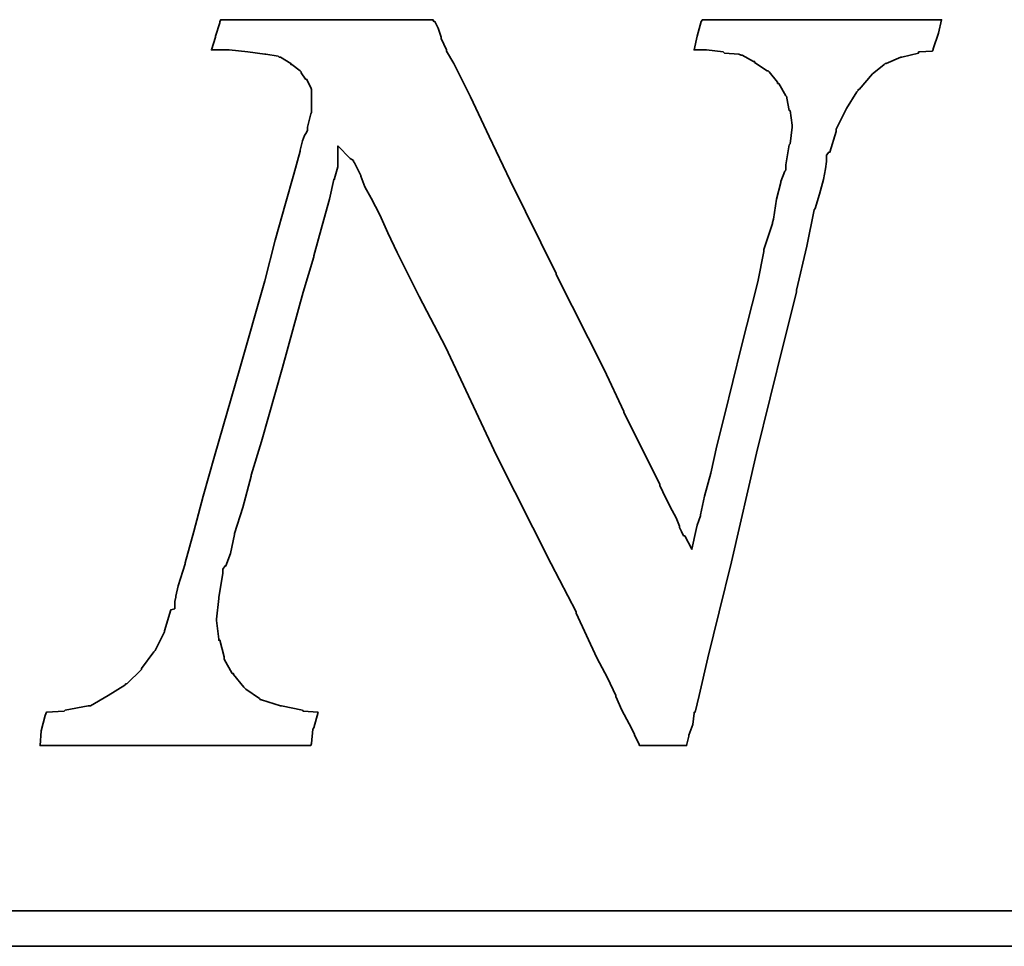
# Model space of a CAD drawing. Header units: millimetres. Extents: x -35 to 321, y -57 to 75.
# Tile 39 of 95: x 118.89 to 120.32, y 1.12 to 2.47. Entities that reach past the tile are written whole.
import ezdxf

# ---------------------------------------------------------------- set-up
doc = ezdxf.new("R2010")
doc.units = ezdxf.units.MM
doc.layers.add('DIM', color=4, linetype='Continuous')
doc.layers.add('layer 1', color=7, linetype='Continuous')

# ---------------------------------------------------------------- blocks, each defined once
blk = doc.blocks.new('TBI MOTION logo(完整正式版)')
at = {"layer": 'layer 1', "color": 22, "lineweight": 35}
for points, knots in [([(58.92625, -7.91875), (58.92625, -7.91875), (58.58625, -7.89375), (58.58625, -7.89375), (58.58625, -7.89375), (58.58625, -7.89375), (58.56625, -7.87125), (58.56625, -7.87125), (58.56625, -7.87125), (58.56625, -7.87125), (58.08375, -7.77375), (58.08375, -7.77375), (58.08375, -7.77375), (58.08375, -7.77375), (58.06125, -7.77375), (58.06125, -7.77375), (58.06125, -7.77375), (58.06125, -7.77375), (57.62625, -7.63125), (57.62625, -7.63125), (57.62625, -7.63125), (57.62625, -7.63125), (57.60625, -7.63125), (57.60625, -7.63125), (57.60625, -7.63125), (57.60625, -7.63125), (57.58125, -7.60625), (57.58125, -7.60625), (57.58125, -7.60625), (57.58125, -7.60625), (57.26625, -7.38875), (57.26625, -7.38875), (57.26625, -7.38875), (57.26625, -7.38875), (57.24625, -7.36875), (57.24625, -7.36875), (57.24625, -7.36875), (57.24625, -7.36875), (57.22125, -7.34375), (57.22125, -7.34375), (57.22125, -7.34375), (57.22125, -7.34375), (56.98125, -7.05375), (56.98125, -7.05375), (56.98125, -7.05375), (56.98125, -7.05375), (56.98125, -7.02875), (56.98125, -7.02875), (56.98125, -7.02875), (56.98125, -7.02875), (56.95625, -7.02875), (56.95625, -7.02875), (56.95625, -7.02875), (56.95625, -7.02875), (56.76625, -6.69625), (56.76625, -6.69625), (56.76625, -6.69625), (56.76625, -6.69625), (56.76625, -6.67125), (56.76625, -6.67125), (56.76625, -6.67125), (56.76625, -6.67125), (56.76625, -6.64875), (56.76625, -6.64875), (56.76625, -6.64875), (56.76625, -6.64875), (56.67125, -6.26375), (56.67125, -6.26375), (56.67125, -6.26375), (56.67125, -6.26375), (56.64625, -6.26375), (56.64625, -6.26375), (56.64625, -6.26375), (56.64625, -6.26375), (56.64625, -6.23875), (56.64625, -6.23875), (56.64625, -6.23875), (56.64625, -6.23875), (56.59625, -5.80875), (56.59625, -5.80875), (56.59625, -5.80875), (56.59625, -5.80875), (56.59625, -5.78375), (56.59625, -5.78375), (56.59625, -5.78375), (56.59625, -5.78375), (56.64625, -5.30375), (56.64625, -5.30375), (56.64625, -5.30375), (56.64625, -5.30375), (56.64625, -5.27875), (56.64625, -5.27875), (56.64625, -5.27875), (56.64625, -5.27875), (56.74125, -4.72875), (56.74125, -4.72875), (56.74125, -4.72875), (56.74125, -4.72875), (56.74125, -4.67875), (56.74125, -4.67875), (56.74125, -4.67875), (56.74125, -4.67875), (56.74125, -4.63375), (56.74125, -4.63375), (56.74125, -4.63375), (56.74125, -4.63375), (56.79125, -4.55875), (56.79125, -4.55875), (56.79125, -4.55875), (56.79125, -4.55875), (56.81125, -4.55875), (56.81125, -4.55875), (56.81125, -4.55875), (56.81125, -4.55875), (56.91125, -4.27375), (56.91125, -4.27375), (56.91125, -4.27375), (56.91125, -4.27375), (57.00625, -3.83874), (57.00625, -3.83874), (57.00625, -3.83874), (57.00625, -3.83874), (57.00625, -3.81374), (57.00625, -3.81374), (57.00625, -3.81374), (57.00625, -3.81374), (57.19875, -3.21374), (57.19875, -3.21374), (57.19875, -3.21374), (57.19875, -3.21374), (57.38625, -2.49625), (57.38625, -2.49625), (57.38625, -2.49625), (57.38625, -2.49625), (57.38625, -2.47374), (57.38625, -2.47374), (57.38625, -2.47374), (57.38625, -2.47374), (57.62625, -1.70375), (57.62625, -1.70375), (57.62625, -1.70375), (57.62625, -1.70375), (58.10625, 0.00125), (58.10625, 0.00125), (58.10625, 0.00125), (58.10625, 0.00125), (58.58625, 1.72625), (58.58625, 1.72625), (58.58625, 1.72625), (58.58625, 1.72625), (58.82625, 2.54125), (58.82625, 2.54125), (58.82625, 2.54125), (58.82625, 2.54125), (58.82625, 2.56374), (58.82625, 2.56374), (58.82625, 2.56374), (58.82625, 2.56374), (59.02125, 3.26125), (59.02125, 3.26125), (59.02125, 3.26125), (59.02125, 3.26125), (59.18625, 3.86125), (59.18625, 3.86125), (59.18625, 3.86125), (59.18625, 3.86125), (59.28625, 4.31875), (59.28625, 4.31875), (59.28625, 4.31875), (59.28625, 4.31875), (59.30625, 4.31875), (59.30625, 4.31875), (59.30625, 4.31875), (59.30625, 4.31875), (59.30625, 4.34125), (59.30625, 4.34125), (59.30625, 4.34125), (59.30625, 4.34125), (59.38125, 4.60625), (59.38125, 4.60625), (59.38125, 4.60625), (59.38125, 4.60625), (59.38125, 4.65125), (59.38125, 4.65125), (59.38125, 4.65125), (59.38125, 4.65125), (59.38125, 5.08625), (59.38125, 5.08625), (59.38125, 5.08625), (59.38125, 5.08625), (59.66625, 4.79624), (59.66625, 4.79624), (59.66625, 4.79624), (59.66625, 4.79624), (59.74125, 4.75124), (59.74125, 4.75124), (59.74125, 4.75124), (59.74125, 4.75124), (59.74125, 4.72624), (59.74125, 4.72624), (59.74125, 4.72624), (59.74125, 4.72624), (59.76125, 4.70124), (59.76125, 4.70124), (59.76125, 4.70124), (59.76125, 4.70124), (59.81125, 4.60625), (59.81125, 4.60625), (59.81125, 4.60625), (59.81125, 4.60625), (59.90625, 4.41125), (59.90625, 4.41125), (59.90625, 4.41125), (59.90625, 4.41125), (59.90625, 4.39125), (59.90625, 4.39125), (59.90625, 4.39125), (59.90625, 4.39125), (60.00375, 4.15124), (60.00375, 4.15124), (60.00375, 4.15124), (60.00375, 4.15124), (60.14625, 3.88374), (60.14625, 3.88374), (60.14625, 3.88374), (60.14625, 3.88374), (60.34125, 3.50124), (60.34125, 3.50124), (60.34125, 3.50124), (60.34125, 3.50124), (60.53125, 3.09125), (60.53125, 3.09125), (60.53125, 3.09125), (60.53125, 3.09125), (60.74625, 2.63625), (60.74625, 2.63625), (60.74625, 2.63625), (60.74625, 2.63625), (61.25125, 1.63124), (61.25125, 1.63124), (61.25125, 1.63124), (61.25125, 1.63124), (61.85125, 0.47625), (61.85125, 0.47625), (61.85125, 0.47625), (61.85125, 0.47625), (63.02625, -2.01874), (63.02625, -2.01874), (63.02625, -2.01874), (63.02625, -2.01874), (64.27625, -4.51374), (64.27625, -4.51374), (64.27625, -4.51374), (64.27625, -4.51374), (64.85125, -5.61375), (64.85125, -5.61375), (64.85125, -5.61375), (64.85125, -5.61375), (64.85125, -5.64125), (64.85125, -5.64125), (64.85125, -5.64125), (64.85125, -5.64125), (65.32875, -6.67125), (65.32875, -6.67125), (65.32875, -6.67125), (65.32875, -6.67125), (65.57125, -7.12875), (65.57125, -7.12875), (65.57125, -7.12875), (65.57125, -7.12875), (65.76125, -7.53625), (65.76125, -7.53625), (65.76125, -7.53625), (65.76125, -7.53625), (65.76125, -7.55625), (65.76125, -7.55625), (65.76125, -7.55625), (65.76125, -7.55625), (65.90375, -7.87125), (65.90375, -7.87125), (65.90375, -7.87125), (65.90375, -7.87125), (66.07125, -8.18125), (66.07125, -8.18125), (66.07125, -8.18125), (66.07125, -8.18125), (66.19125, -8.42375), (66.19125, -8.42375), (66.19125, -8.42375), (66.19125, -8.42375), (66.19125, -8.44375), (66.19125, -8.44375), (66.19125, -8.44375), (66.19125, -8.44375), (66.29125, -8.63875), (66.29125, -8.63875), (66.29125, -8.63875), (66.29125, -8.63875), (66.31125, -8.68625), (66.31125, -8.68625), (66.31125, -8.68625), (66.31125, -8.68625), (66.38375, -8.68625), (66.38375, -8.68625), (66.38375, -8.68625), (66.38375, -8.68625), (66.84125, -8.68625), (66.84125, -8.68625), (66.84125, -8.68625), (66.84125, -8.68625), (67.29625, -8.68625), (67.29625, -8.68625), (67.29625, -8.68625), (67.29625, -8.68625), (67.36625, -8.68625), (67.36625, -8.68625), (67.36625, -8.68625), (67.36625, -8.68625), (67.39125, -8.68625), (67.39125, -8.68625), (67.39125, -8.68625), (67.39125, -8.68625), (67.44125, -8.46875), (67.44125, -8.46875), (67.44125, -8.46875), (67.44125, -8.46875), (67.44125, -8.44375), (67.44125, -8.44375), (67.44125, -8.44375), (67.44125, -8.44375), (67.53625, -8.20375), (67.53625, -8.20375), (67.53625, -8.20375), (67.53625, -8.20375), (67.56125, -7.94375), (67.56125, -7.94375), (67.56125, -7.94375), (67.56125, -7.94375), (67.56125, -7.91875), (67.56125, -7.91875), (67.56125, -7.91875), (67.56125, -7.91875), (67.58625, -7.91875), (67.58625, -7.91875), (67.58625, -7.91875), (67.58625, -7.91875), (67.68125, -7.53625), (67.68125, -7.53625), (67.68125, -7.53625), (67.68125, -7.53625), (67.87375, -6.67125), (67.87375, -6.67125), (67.87375, -6.67125), (67.87375, -6.67125), (68.13625, -5.61375), (68.13625, -5.61375), (68.13625, -5.61375), (68.13625, -5.61375), (68.42375, -4.46374), (68.42375, -4.46374), (68.42375, -4.46374), (68.42375, -4.46374), (68.99875, -1.96874), (68.99875, -1.96874), (68.99875, -1.96874), (68.99875, -1.96874), (69.62625, 0.57625), (69.62625, 0.57625), (69.62625, 0.57625), (69.62625, 0.57625), (69.91125, 1.72625), (69.91125, 1.72625), (69.91125, 1.72625), (69.91125, 1.72625), (69.91125, 1.77625), (69.91125, 1.77625), (69.91125, 1.77625), (69.91125, 1.77625), (70.15125, 2.78124), (70.15125, 2.78124), (70.15125, 2.78124), (70.15125, 2.78124), (70.32125, 3.62125), (70.32125, 3.62125), (70.32125, 3.62125), (70.32125, 3.62125), (70.34125, 3.64625), (70.34125, 3.64625), (70.34125, 3.64625), (70.34125, 3.64625), (70.44125, 3.98125), (70.44125, 3.98125), (70.44125, 3.98125), (70.44125, 3.98125), (70.53625, 4.31875), (70.53625, 4.31875), (70.53625, 4.31875), (70.53625, 4.31875), (70.58125, 4.55875), (70.58125, 4.55875), (70.58125, 4.55875), (70.58125, 4.55875), (70.60625, 4.72624), (70.60625, 4.72624), (70.60625, 4.72624), (70.60625, 4.72624), (70.60625, 4.79624), (70.60625, 4.79624), (70.60625, 4.79624), (70.60625, 4.79624), (70.60625, 4.87125), (70.60625, 4.87125), (70.60625, 4.87125), (70.60625, 4.87125), (70.65625, 4.94125), (70.65625, 4.94125), (70.65625, 4.94125), (70.65625, 4.94125), (70.68125, 4.94125), (70.68125, 4.94125), (70.68125, 4.94125), (70.68125, 4.94125), (70.82125, 5.42125), (70.82125, 5.42125), (70.82125, 5.42125), (70.82125, 5.42125), (70.82125, 5.44625), (70.82125, 5.44625), (70.82125, 5.44625), (70.82125, 5.44625), (70.82125, 5.47125), (70.82125, 5.47125), (70.82125, 5.47125), (70.82125, 5.47125), (71.06125, 5.94625), (71.06125, 5.94625), (71.06125, 5.94625), (71.06125, 5.94625), (71.30125, 6.33124), (71.30125, 6.33124), (71.30125, 6.33124), (71.30125, 6.33124), (71.32625, 6.35625), (71.32625, 6.35625), (71.32625, 6.35625), (71.32625, 6.35625), (71.32625, 6.38124), (71.32625, 6.38124), (71.32625, 6.38124), (71.32625, 6.38124), (71.35125, 6.38124), (71.35125, 6.38124), (71.35125, 6.38124), (71.35125, 6.38124), (71.66125, 6.74125), (71.66125, 6.74125), (71.66125, 6.74125), (71.66125, 6.74125), (71.68625, 6.76625), (71.68625, 6.76625), (71.68625, 6.76625), (71.68625, 6.76625), (71.92625, 6.95624), (71.92625, 6.95624), (71.92625, 6.95624), (71.92625, 6.95624), (71.95125, 6.98125), (71.95125, 6.98125), (71.95125, 6.98125), (71.95125, 6.98125), (71.97625, 6.98125), (71.97625, 6.98125), (71.97625, 6.98125), (71.97625, 6.98125), (72.31125, 7.12624), (72.31125, 7.12624), (72.31125, 7.12624), (72.31125, 7.12624), (72.33375, 7.12624), (72.33375, 7.12624), (72.33375, 7.12624), (72.33375, 7.12624), (72.71625, 7.21875), (72.71625, 7.21875), (72.71625, 7.21875), (72.71625, 7.21875), (72.71625, 7.24624), (72.71625, 7.24624), (72.71625, 7.24624), (72.71625, 7.24624), (72.74125, 7.24624), (72.74125, 7.24624), (72.74125, 7.24624), (72.74125, 7.24624), (73.03124, 7.26624), (73.03124, 7.26624), (73.03124, 7.26624), (73.03124, 7.26624), (73.05375, 7.29125), (73.05375, 7.29125), (73.05375, 7.29125), (73.05375, 7.29125), (73.05375, 7.31625), (73.05375, 7.31625), (73.05375, 7.31625), (73.05375, 7.31625), (73.17625, 7.67625), (73.17625, 7.67625), (73.17625, 7.67625), (73.17625, 7.67625), (73.24625, 7.98625), (73.24625, 7.98625), (73.24625, 7.98625), (73.24625, 7.98625), (73.19625, 7.98625), (73.19625, 7.98625), (73.19625, 7.98625), (73.19625, 7.98625), (72.93625, 7.98625), (72.93625, 7.98625), (72.93625, 7.98625), (72.93625, 7.98625), (72.55125, 7.98625), (72.55125, 7.98625), (72.55125, 7.98625), (72.55125, 7.98625), (72.09625, 7.98625), (72.09625, 7.98625), (72.09625, 7.98625), (72.09625, 7.98625), (71.64125, 7.98625), (71.64125, 7.98625), (71.64125, 7.98625), (71.64125, 7.98625), (70.53625, 7.98625), (70.53625, 7.98625), (70.53625, 7.98625), (70.53625, 7.98625), (69.47875, 7.98625), (69.47875, 7.98625), (69.47875, 7.98625), (69.47875, 7.98625), (68.95125, 7.98625), (68.95125, 7.98625), (68.95125, 7.98625), (68.95125, 7.98625), (68.52125, 7.98625), (68.52125, 7.98625), (68.52125, 7.98625), (68.52125, 7.98625), (68.13625, 7.98625), (68.13625, 7.98625), (68.13625, 7.98625), (68.13625, 7.98625), (67.87375, 7.98625), (67.87375, 7.98625), (67.87375, 7.98625), (67.87375, 7.98625), (67.75125, 7.98625), (67.75125, 7.98625), (67.75125, 7.98625), (67.75125, 7.98625), (67.72625, 7.94125), (67.72625, 7.94125), (67.72625, 7.94125), (67.72625, 7.94125), (67.63125, 7.60625), (67.63125, 7.60625), (67.63125, 7.60625), (67.63125, 7.60625), (67.56125, 7.29125), (67.56125, 7.29125), (67.56125, 7.29125), (67.56125, 7.29125), (67.72625, 7.29125), (67.72625, 7.29125), (67.72625, 7.29125), (67.72625, 7.29125), (67.82625, 7.29125), (67.82625, 7.29125), (67.82625, 7.29125), (67.82625, 7.29125), (67.84625, 7.29125), (67.84625, 7.29125), (67.84625, 7.29125), (67.84625, 7.29125), (68.23125, 7.24624), (68.23125, 7.24624), (68.23125, 7.24624), (68.23125, 7.24624), (68.25875, 7.21875), (68.25875, 7.21875), (68.25875, 7.21875), (68.25875, 7.21875), (68.59125, 7.19624), (68.59125, 7.19624), (68.59125, 7.19624), (68.59125, 7.19624), (68.64125, 7.17125), (68.64125, 7.17125), (68.64125, 7.17125), (68.64125, 7.17125), (68.66625, 7.17125), (68.66625, 7.17125), (68.66625, 7.17125), (68.66625, 7.17125), (68.92625, 7.02624), (68.92625, 7.02624), (68.92625, 7.02624), (68.92625, 7.02624), (68.95125, 7.02624), (68.95125, 7.02624), (68.95125, 7.02624), (68.95125, 7.02624), (68.95125, 7.00624), (68.95125, 7.00624), (68.95125, 7.00624), (68.95125, 7.00624), (69.23875, 6.81125), (69.23875, 6.81125), (69.23875, 6.81125), (69.23875, 6.81125), (69.26625, 6.81125), (69.26625, 6.81125), (69.26625, 6.81125), (69.26625, 6.81125), (69.28625, 6.78625), (69.28625, 6.78625), (69.28625, 6.78625), (69.28625, 6.78625), (69.47875, 6.54875), (69.47875, 6.54875), (69.47875, 6.54875), (69.47875, 6.54875), (69.47875, 6.52375), (69.47875, 6.52375), (69.47875, 6.52375), (69.47875, 6.52375), (69.50625, 6.52375), (69.50625, 6.52375), (69.50625, 6.52375), (69.50625, 6.52375), (69.67125, 6.23625), (69.67125, 6.23625), (69.67125, 6.23625), (69.67125, 6.23625), (69.69375, 6.21125), (69.69375, 6.21125), (69.69375, 6.21125), (69.69375, 6.21125), (69.69375, 6.18625), (69.69375, 6.18625), (69.69375, 6.18625), (69.69375, 6.18625), (69.74625, 5.89875), (69.74625, 5.89875), (69.74625, 5.89875), (69.74625, 5.89875), (69.76625, 5.89875), (69.76625, 5.89875), (69.76625, 5.89875), (69.76625, 5.89875), (69.81375, 5.56625), (69.81375, 5.56625), (69.81375, 5.56625), (69.81375, 5.56625), (69.81375, 5.54125), (69.81375, 5.54125), (69.81375, 5.54125), (69.81375, 5.54125), (69.81375, 5.51625), (69.81375, 5.51625), (69.81375, 5.51625), (69.81375, 5.51625), (69.76625, 5.13125), (69.76625, 5.13125), (69.76625, 5.13125), (69.76625, 5.13125), (69.74625, 5.10874), (69.74625, 5.10874), (69.74625, 5.10874), (69.74625, 5.10874), (69.67125, 4.65125), (69.67125, 4.65125), (69.67125, 4.65125), (69.67125, 4.65125), (69.67125, 4.55875), (69.67125, 4.55875), (69.67125, 4.55875), (69.67125, 4.55875), (69.67125, 4.53125), (69.67125, 4.53125), (69.67125, 4.53125), (69.67125, 4.53125), (69.64625, 4.50874), (69.64625, 4.50874), (69.64625, 4.50874), (69.64625, 4.50874), (69.55125, 4.27125), (69.55125, 4.27125), (69.55125, 4.27125), (69.55125, 4.27125), (69.55125, 4.24625), (69.55125, 4.24625), (69.55125, 4.24625), (69.55125, 4.24625), (69.45375, 3.86125), (69.45375, 3.86125), (69.45375, 3.86125), (69.45375, 3.86125), (69.38625, 3.40624), (69.38625, 3.40624), (69.38625, 3.40624), (69.38625, 3.40624), (69.35875, 3.33125), (69.35875, 3.33125), (69.35875, 3.33125), (69.35875, 3.33125), (69.35875, 3.30875), (69.35875, 3.30875), (69.35875, 3.30875), (69.35875, 3.30875), (69.16625, 2.71125), (69.16625, 2.71125), (69.16625, 2.71125), (69.16625, 2.71125), (69.16625, 2.66375), (69.16625, 2.66375), (69.16625, 2.66375), (69.16625, 2.66375), (69.02625, 1.96374), (69.02625, 1.96374), (69.02625, 1.96374), (69.02625, 1.96374), (68.64125, 0.45624), (68.64125, 0.45624), (68.64125, 0.45624), (68.64125, 0.45624), (68.25875, -1.10625), (68.25875, -1.10625), (68.25875, -1.10625), (68.25875, -1.10625), (68.08625, -1.80125), (68.08625, -1.80125), (68.08625, -1.80125), (68.08625, -1.80125), (67.94625, -2.42625), (67.94625, -2.42625), (67.94625, -2.42625), (67.94625, -2.42625), (67.80125, -2.95375), (67.80125, -2.95375), (67.80125, -2.95375), (67.80125, -2.95375), (67.70625, -3.38375), (67.70625, -3.38375), (67.70625, -3.38375), (67.70625, -3.38375), (67.70625, -3.40875), (67.70625, -3.40875), (67.70625, -3.40875), (67.70625, -3.40875), (67.63125, -3.62375), (67.63125, -3.62375), (67.63125, -3.62375), (67.63125, -3.62375), (67.60625, -3.72125), (67.60625, -3.72125), (67.60625, -3.72125), (67.60625, -3.72125), (67.51125, -4.17375), (67.51125, -4.17375), (67.51125, -4.17375), (67.51125, -4.17375), (67.34625, -3.86374), (67.34625, -3.86374), (67.34625, -3.86374), (67.34625, -3.86374), (67.32125, -3.86374), (67.32125, -3.86374), (67.32125, -3.86374), (67.32125, -3.86374), (67.27125, -3.76874), (67.27125, -3.76874), (67.27125, -3.76874), (67.27125, -3.76874), (67.22625, -3.67374), (67.22625, -3.67374), (67.22625, -3.67374), (67.22625, -3.67374), (67.22625, -3.64875), (67.22625, -3.64875), (67.22625, -3.64875), (67.22625, -3.64875), (67.15125, -3.45375), (67.15125, -3.45375), (67.15125, -3.45375), (67.15125, -3.45375), (67.05625, -3.28875), (67.05625, -3.28875), (67.05625, -3.28875), (67.05625, -3.28875), (66.91125, -3.00125), (66.91125, -3.00125), (66.91125, -3.00125), (66.91125, -3.00125), (66.77125, -2.71375), (66.77125, -2.71375), (66.77125, -2.71375), (66.77125, -2.71375), (66.77125, -2.68875), (66.77125, -2.68875), (66.77125, -2.68875), (66.77125, -2.68875), (66.41125, -1.94374), (66.41125, -1.94374), (66.41125, -1.94374), (66.41125, -1.94374), (65.95125, -1.03375), (65.95125, -1.03375), (65.95125, -1.03375), (65.95125, -1.03375), (65.95125, -1.00875), (65.95125, -1.00875), (65.95125, -1.00875), (65.95125, -1.00875), (65.49625, -0.04874), (65.49625, -0.04874), (65.49625, -0.04874), (65.49625, -0.04874), (64.39375, 2.13624), (64.39375, 2.13624), (64.39375, 2.13624), (64.39375, 2.13624), (64.39375, 2.15624), (64.39375, 2.15624), (64.39375, 2.15624), (64.39375, 2.15624), (63.33625, 4.29125), (63.33625, 4.29125), (63.33625, 4.29125), (63.33625, 4.29125), (62.85625, 5.30125), (62.85625, 5.30125), (62.85625, 5.30125), (62.85625, 5.30125), (62.42625, 6.21125), (62.42625, 6.21125), (62.42625, 6.21125), (62.42625, 6.21125), (62.04125, 6.98125), (62.04125, 6.98125), (62.04125, 6.98125), (62.04125, 6.98125), (61.87375, 7.26624), (61.87375, 7.26624), (61.87375, 7.26624), (61.87375, 7.26624), (61.87375, 7.29125), (61.87375, 7.29125), (61.87375, 7.29125), (61.87375, 7.29125), (61.75625, 7.55625), (61.75625, 7.55625), (61.75625, 7.55625), (61.75625, 7.55625), (61.75625, 7.58124), (61.75625, 7.58124), (61.75625, 7.58124), (61.75625, 7.58124), (61.68375, 7.79375), (61.68375, 7.79375), (61.68375, 7.79375), (61.68375, 7.79375), (61.61125, 7.94125), (61.61125, 7.94125), (61.61125, 7.94125), (61.61125, 7.94125), (61.58625, 7.94125), (61.58625, 7.94125), (61.58625, 7.94125), (61.58625, 7.94125), (61.56375, 7.98625), (61.56375, 7.98625), (61.56375, 7.98625), (61.56375, 7.98625), (61.41875, 7.98625), (61.41875, 7.98625), (61.41875, 7.98625), (61.41875, 7.98625), (61.18125, 7.98625), (61.18125, 7.98625), (61.18125, 7.98625), (61.18125, 7.98625), (60.84125, 7.98625), (60.84125, 7.98625), (60.84125, 7.98625), (60.84125, 7.98625), (60.02625, 7.98625), (60.02625, 7.98625), (60.02625, 7.98625), (60.02625, 7.98625), (59.11625, 7.98625), (59.11625, 7.98625), (59.11625, 7.98625), (59.11625, 7.98625), (58.15625, 7.98625), (58.15625, 7.98625), (58.15625, 7.98625), (58.15625, 7.98625), (57.34125, 7.98625), (57.34125, 7.98625), (57.34125, 7.98625), (57.34125, 7.98625), (57.00625, 7.98625), (57.00625, 7.98625), (57.00625, 7.98625), (57.00625, 7.98625), (56.76625, 7.98625), (56.76625, 7.98625), (56.76625, 7.98625), (56.76625, 7.98625), (56.69125, 7.98625), (56.69125, 7.98625), (56.69125, 7.98625), (56.69125, 7.98625), (56.67125, 7.94125), (56.67125, 7.94125), (56.67125, 7.94125), (56.67125, 7.94125), (56.67125, 7.91625), (56.67125, 7.91625), (56.67125, 7.91625), (56.67125, 7.91625), (56.57125, 7.60625), (56.57125, 7.60625), (56.57125, 7.60625), (56.57125, 7.60625), (56.57125, 7.58124), (56.57125, 7.58124), (56.57125, 7.58124), (56.57125, 7.58124), (56.47625, 7.29125), (56.47625, 7.29125), (56.47625, 7.29125), (56.47625, 7.29125), (56.57125, 7.29125), (56.57125, 7.29125), (56.57125, 7.29125), (56.57125, 7.29125), (56.76625, 7.29125), (56.76625, 7.29125), (56.76625, 7.29125), (56.76625, 7.29125), (56.86125, 7.29125), (56.86125, 7.29125), (56.86125, 7.29125), (56.86125, 7.29125), (56.88625, 7.29125), (56.88625, 7.29125), (56.88625, 7.29125), (56.88625, 7.29125), (57.31625, 7.24624), (57.31625, 7.24624), (57.31625, 7.24624), (57.31625, 7.24624), (57.70125, 7.19624), (57.70125, 7.19624), (57.70125, 7.19624), (57.70125, 7.19624), (57.72625, 7.19624), (57.72625, 7.19624), (57.72625, 7.19624), (57.72625, 7.19624), (58.01125, 7.14624), (58.01125, 7.14624), (58.01125, 7.14624), (58.01125, 7.14624), (58.03625, 7.12624), (58.03625, 7.12624), (58.03625, 7.12624), (58.03625, 7.12624), (58.06125, 7.12624), (58.06125, 7.12624), (58.06125, 7.12624), (58.06125, 7.12624), (58.30125, 6.98125), (58.30125, 6.98125), (58.30125, 6.98125), (58.30125, 6.98125), (58.30125, 6.95624), (58.30125, 6.95624), (58.30125, 6.95624), (58.30125, 6.95624), (58.32375, 6.95624), (58.32375, 6.95624), (58.32375, 6.95624), (58.32375, 6.95624), (58.51625, 6.81125), (58.51625, 6.81125), (58.51625, 6.81125), (58.51625, 6.81125), (58.54125, 6.78625), (58.54125, 6.78625), (58.54125, 6.78625), (58.54125, 6.78625), (58.54125, 6.76625), (58.54125, 6.76625), (58.54125, 6.76625), (58.54125, 6.76625), (58.63625, 6.62124), (58.63625, 6.62124), (58.63625, 6.62124), (58.63625, 6.62124), (58.65875, 6.62124), (58.65875, 6.62124), (58.65875, 6.62124), (58.65875, 6.62124), (58.75625, 6.42625), (58.75625, 6.42625), (58.75625, 6.42625), (58.75625, 6.42625), (58.77875, 6.38124), (58.77875, 6.38124), (58.77875, 6.38124), (58.77875, 6.38124), (58.77875, 6.33124), (58.77875, 6.33124), (58.77875, 6.33124), (58.77875, 6.33124), (58.77875, 6.09125), (58.77875, 6.09125), (58.77875, 6.09125), (58.77875, 6.09125), (58.77875, 5.85125), (58.77875, 5.85125), (58.77875, 5.85125), (58.77875, 5.85125), (58.75625, 5.82625), (58.75625, 5.82625), (58.75625, 5.82625), (58.75625, 5.82625), (58.68625, 5.51625), (58.68625, 5.51625), (58.68625, 5.51625), (58.68625, 5.51625), (58.68625, 5.47125), (58.68625, 5.47125), (58.68625, 5.47125), (58.68625, 5.47125), (58.68625, 5.44625), (58.68625, 5.44625), (58.68625, 5.44625), (58.68625, 5.44625), (58.65875, 5.39625), (58.65875, 5.39625), (58.65875, 5.39625), (58.65875, 5.39625), (58.61125, 5.32624), (58.61125, 5.32624), (58.61125, 5.32624), (58.61125, 5.32624), (58.56625, 5.20375), (58.56625, 5.20375), (58.56625, 5.20375), (58.56625, 5.20375), (58.51625, 4.99125), (58.51625, 4.99125), (58.51625, 4.99125), (58.51625, 4.99125), (58.51625, 4.96625), (58.51625, 4.96625), (58.51625, 4.96625), (58.51625, 4.96625), (58.37125, 4.43625), (58.37125, 4.43625), (58.37125, 4.43625), (58.37125, 4.43625), (58.18125, 3.76625), (58.18125, 3.76625), (58.18125, 3.76625), (58.18125, 3.76625), (57.94125, 2.92624), (57.94125, 2.92624), (57.94125, 2.92624), (57.94125, 2.92624), (57.70125, 1.98874), (57.70125, 1.98874), (57.70125, 1.98874), (57.70125, 1.98874), (57.12625, -0.02374), (57.12625, -0.02374), (57.12625, -0.02374), (57.12625, -0.02374), (56.55125, -2.03875), (56.55125, -2.03875), (56.55125, -2.03875), (56.55125, -2.03875), (56.28625, -2.95375), (56.28625, -2.95375), (56.28625, -2.95375), (56.28625, -2.95375), (56.07125, -3.76874), (56.07125, -3.76874), (56.07125, -3.76874), (56.07125, -3.76874), (55.87625, -4.48874), (55.87625, -4.48874), (55.87625, -4.48874), (55.87625, -4.48874), (55.87625, -4.51374), (55.87625, -4.51374), (55.87625, -4.51374), (55.87625, -4.51374), (55.71125, -5.01625), (55.71125, -5.01625), (55.71125, -5.01625), (55.71125, -5.01625), (55.66125, -5.25375), (55.66125, -5.25375), (55.66125, -5.25375), (55.66125, -5.25375), (55.66125, -5.27875), (55.66125, -5.27875), (55.66125, -5.27875), (55.66125, -5.27875), (55.63625, -5.37375), (55.63625, -5.37375), (55.63625, -5.37375), (55.63625, -5.37375), (55.63625, -5.42375), (55.63625, -5.42375), (55.63625, -5.42375), (55.63625, -5.42375), (55.63625, -5.54125), (55.63625, -5.54125), (55.63625, -5.54125), (55.63625, -5.54125), (55.54125, -5.56875), (55.54125, -5.56875), (55.54125, -5.56875), (55.54125, -5.56875), (55.39625, -6.04875), (55.39625, -6.04875), (55.39625, -6.04875), (55.39625, -6.04875), (55.39625, -6.06875), (55.39625, -6.06875), (55.39625, -6.06875), (55.39625, -6.06875), (55.18125, -6.50375), (55.18125, -6.50375), (55.18125, -6.50375), (55.18125, -6.50375), (55.15625, -6.52875), (55.15625, -6.52875), (55.15625, -6.52875), (55.15625, -6.52875), (54.86875, -6.91125), (54.86875, -6.91125), (54.86875, -6.91125), (54.86875, -6.91125), (54.86875, -6.93375), (54.86875, -6.93375), (54.86875, -6.93375), (54.86875, -6.93375), (54.53125, -7.26875), (54.53125, -7.26875), (54.53125, -7.26875), (54.53125, -7.26875), (54.51125, -7.26875), (54.51125, -7.26875), (54.51125, -7.26875), (54.51125, -7.26875), (54.48625, -7.29625), (54.48625, -7.29625), (54.48625, -7.29625), (54.48625, -7.29625), (54.10375, -7.53625), (54.10375, -7.53625), (54.10375, -7.53625), (54.10375, -7.53625), (53.69625, -7.77375), (53.69625, -7.77375), (53.69625, -7.77375), (53.69625, -7.77375), (53.67125, -7.77375), (53.67125, -7.77375), (53.67125, -7.77375), (53.67125, -7.77375), (53.64625, -7.77375), (53.64625, -7.77375), (53.64625, -7.77375), (53.64625, -7.77375), (53.11625, -7.87125), (53.11625, -7.87125), (53.11625, -7.87125), (53.11625, -7.87125), (53.09625, -7.89375), (53.09625, -7.89375), (53.09625, -7.89375), (53.09625, -7.89375), (52.68625, -7.91875), (52.68625, -7.91875), (52.68625, -7.91875), (52.68625, -7.91875), (52.66125, -7.99125), (52.66125, -7.99125), (52.66125, -7.99125), (52.66125, -7.99125), (52.56625, -8.34875), (52.56625, -8.34875), (52.56625, -8.34875), (52.56625, -8.34875), (52.54125, -8.68625), (52.54125, -8.68625), (52.54125, -8.68625), (52.54125, -8.68625), (52.58875, -8.68625), (52.58875, -8.68625), (52.58875, -8.68625), (52.58875, -8.68625), (52.87625, -8.68625), (52.87625, -8.68625), (52.87625, -8.68625), (52.87625, -8.68625), (53.33625, -8.68625), (53.33625, -8.68625), (53.33625, -8.68625), (53.33625, -8.68625), (53.79125, -8.68625), (53.79125, -8.68625), (53.79125, -8.68625), (53.79125, -8.68625), (54.36625, -8.68625), (54.36625, -8.68625), (54.36625, -8.68625), (54.36625, -8.68625), (55.59125, -8.68625), (55.59125, -8.68625), (55.59125, -8.68625), (55.59125, -8.68625), (56.76625, -8.68625), (56.76625, -8.68625), (56.76625, -8.68625), (56.76625, -8.68625), (57.34125, -8.68625), (57.34125, -8.68625), (57.34125, -8.68625), (57.34125, -8.68625), (57.82125, -8.68625), (57.82125, -8.68625), (57.82125, -8.68625), (57.82125, -8.68625), (58.25125, -8.68625), (58.25125, -8.68625), (58.25125, -8.68625), (58.25125, -8.68625), (58.58625, -8.68625), (58.58625, -8.68625), (58.58625, -8.68625), (58.58625, -8.68625), (58.75625, -8.68625), (58.75625, -8.68625), (58.75625, -8.68625), (58.75625, -8.68625), (58.77875, -8.63875), (58.77875, -8.63875), (58.77875, -8.63875), (58.77875, -8.63875), (58.80625, -8.30375), (58.80625, -8.30375), (58.80625, -8.30375), (58.80625, -8.30375), (58.82625, -8.27875), (58.82625, -8.27875), (58.82625, -8.27875), (58.82625, -8.27875), (58.92625, -7.91875), (58.92625, -7.91875)], [0, 0, 0, 0, 0.003125, 0.003125, 0.003125, 0.003125, 0.00625, 0.00625, 0.00625, 0.00625, 0.009375, 0.009375, 0.009375, 0.009375, 0.0125, 0.0125, 0.0125, 0.0125, 0.015625, 0.015625, 0.015625, 0.015625, 0.01875, 0.01875, 0.01875, 0.01875, 0.021875, 0.021875, 0.021875, 0.021875, 0.025, 0.025, 0.025, 0.025, 0.028125, 0.028125, 0.028125, 0.028125, 0.03125, 0.03125, 0.03125, 0.03125, 0.034375, 0.034375, 0.034375, 0.034375, 0.0375, 0.0375, 0.0375, 0.0375, 0.040625, 0.040625, 0.040625, 0.040625, 0.04375, 0.04375, 0.04375, 0.04375, 0.046875, 0.046875, 0.046875, 0.046875, 0.05, 0.05, 0.05, 0.05, 0.053125, 0.053125, 0.053125, 0.053125, 0.05625, 0.05625, 0.05625, 0.05625, 0.059375, 0.059375, 0.059375, 0.059375, 0.0625, 0.0625, 0.0625, 0.0625, 0.065625, 0.065625, 0.065625, 0.065625, 0.06875, 0.06875, 0.06875, 0.06875, 0.071875, 0.071875, 0.071875, 0.071875, 0.075, 0.075, 0.075, 0.075, 0.078125, 0.078125, 0.078125, 0.078125, 0.08125, 0.08125, 0.08125, 0.08125, 0.084375, 0.084375, 0.084375, 0.084375, 0.0875, 0.0875, 0.0875, 0.0875, 0.090625, 0.090625, 0.090625, 0.090625, 0.09375, 0.09375, 0.09375, 0.09375, 0.096875, 0.096875, 0.096875, 0.096875, 0.1, 0.1, 0.1, 0.1, 0.103125, 0.103125, 0.103125, 0.103125, 0.10625, 0.10625, 0.10625, 0.10625, 0.109375, 0.109375, 0.109375, 0.109375, 0.1125, 0.1125, 0.1125, 0.1125, 0.115625, 0.115625, 0.115625, 0.115625, 0.11875, 0.11875, 0.11875, 0.11875, 0.121875, 0.121875, 0.121875, 0.121875, 0.125, 0.125, 0.125, 0.125, 0.128125, 0.128125, 0.128125, 0.128125, 0.13125, 0.13125, 0.13125, 0.13125, 0.134375, 0.134375, 0.134375, 0.134375, 0.1375, 0.1375, 0.1375, 0.1375, 0.140625, 0.140625, 0.140625, 0.140625, 0.14375, 0.14375, 0.14375, 0.14375, 0.146875, 0.146875, 0.146875, 0.146875, 0.15, 0.15, 0.15, 0.15, 0.153125, 0.153125, 0.153125, 0.153125, 0.15625, 0.15625, 0.15625, 0.15625, 0.159375, 0.159375, 0.159375, 0.159375, 0.1625, 0.1625, 0.1625, 0.1625, 0.165625, 0.165625, 0.165625, 0.165625, 0.16875, 0.16875, 0.16875, 0.16875, 0.171875, 0.171875, 0.171875, 0.171875, 0.175, 0.175, 0.175, 0.175, 0.178125, 0.178125, 0.178125, 0.178125, 0.18125, 0.18125, 0.18125, 0.18125, 0.184375, 0.184375, 0.184375, 0.184375, 0.1875, 0.1875, 0.1875, 0.1875, 0.190625, 0.190625, 0.190625, 0.190625, 0.19375, 0.19375, 0.19375, 0.19375, 0.196875, 0.196875, 0.196875, 0.196875, 0.2, 0.2, 0.2, 0.2, 0.203125, 0.203125, 0.203125, 0.203125, 0.20625, 0.20625, 0.20625, 0.20625, 0.209375, 0.209375, 0.209375, 0.209375, 0.2125, 0.2125, 0.2125, 0.2125, 0.215625, 0.215625, 0.215625, 0.215625, 0.21875, 0.21875, 0.21875, 0.21875, 0.221875, 0.221875, 0.221875, 0.221875, 0.225, 0.225, 0.225, 0.225, 0.228125, 0.228125, 0.228125, 0.228125, 0.23125, 0.23125, 0.23125, 0.23125, 0.234375, 0.234375, 0.234375, 0.234375, 0.2375, 0.2375, 0.2375, 0.2375, 0.240625, 0.240625, 0.240625, 0.240625, 0.24375, 0.24375, 0.24375, 0.24375, 0.246875, 0.246875, 0.246875, 0.246875, 0.25, 0.25, 0.25, 0.25, 0.253125, 0.253125, 0.253125, 0.253125, 0.25625, 0.25625, 0.25625, 0.25625, 0.259375, 0.259375, 0.259375, 0.259375, 0.2625, 0.2625, 0.2625, 0.2625, 0.265625, 0.265625, 0.265625, 0.265625, 0.26875, 0.26875, 0.26875, 0.26875, 0.271875, 0.271875, 0.271875, 0.271875, 0.275, 0.275, 0.275, 0.275, 0.278125, 0.278125, 0.278125, 0.278125, 0.28125, 0.28125, 0.28125, 0.28125, 0.284375, 0.284375, 0.284375, 0.284375, 0.2875, 0.2875, 0.2875, 0.2875, 0.290625, 0.290625, 0.290625, 0.290625, 0.29375, 0.29375, 0.29375, 0.29375, 0.296875, 0.296875, 0.296875, 0.296875, 0.3, 0.3, 0.3, 0.3, 0.303125, 0.303125, 0.303125, 0.303125, 0.30625, 0.30625, 0.30625, 0.30625, 0.309375, 0.309375, 0.309375, 0.309375, 0.3125, 0.3125, 0.3125, 0.3125, 0.315625, 0.315625, 0.315625, 0.315625, 0.31875, 0.31875, 0.31875, 0.31875, 0.321875, 0.321875, 0.321875, 0.321875, 0.325, 0.325, 0.325, 0.325, 0.328125, 0.328125, 0.328125, 0.328125, 0.33125, 0.33125, 0.33125, 0.33125, 0.334375, 0.334375, 0.334375, 0.334375, 0.3375, 0.3375, 0.3375, 0.3375, 0.340625, 0.340625, 0.340625, 0.340625, 0.34375, 0.34375, 0.34375, 0.34375, 0.346875, 0.346875, 0.346875, 0.346875, 0.35, 0.35, 0.35, 0.35, 0.353125, 0.353125, 0.353125, 0.353125, 0.35625, 0.35625, 0.35625, 0.35625, 0.359375, 0.359375, 0.359375, 0.359375, 0.3625, 0.3625, 0.3625, 0.3625, 0.365625, 0.365625, 0.365625, 0.365625, 0.36875, 0.36875, 0.36875, 0.36875, 0.371875, 0.371875, 0.371875, 0.371875, 0.375, 0.375, 0.375, 0.375, 0.378125, 0.378125, 0.378125, 0.378125, 0.38125, 0.38125, 0.38125, 0.38125, 0.384375, 0.384375, 0.384375, 0.384375, 0.3875, 0.3875, 0.3875, 0.3875, 0.390625, 0.390625, 0.390625, 0.390625, 0.39375, 0.39375, 0.39375, 0.39375, 0.396875, 0.396875, 0.396875, 0.396875, 0.4, 0.4, 0.4, 0.4, 0.403125, 0.403125, 0.403125, 0.403125, 0.40625, 0.40625, 0.40625, 0.40625, 0.409375, 0.409375, 0.409375, 0.409375, 0.4125, 0.4125, 0.4125, 0.4125, 0.415625, 0.415625, 0.415625, 0.415625, 0.41875, 0.41875, 0.41875, 0.41875, 0.421875, 0.421875, 0.421875, 0.421875, 0.425, 0.425, 0.425, 0.425, 0.428125, 0.428125, 0.428125, 0.428125, 0.43125, 0.43125, 0.43125, 0.43125, 0.434375, 0.434375, 0.434375, 0.434375, 0.4375, 0.4375, 0.4375, 0.4375, 0.440625, 0.440625, 0.440625, 0.440625, 0.44375, 0.44375, 0.44375, 0.44375, 0.446875, 0.446875, 0.446875, 0.446875, 0.45, 0.45, 0.45, 0.45, 0.453125, 0.453125, 0.453125, 0.453125, 0.45625, 0.45625, 0.45625, 0.45625, 0.459375, 0.459375, 0.459375, 0.459375, 0.4625, 0.4625, 0.4625, 0.4625, 0.465625, 0.465625, 0.465625, 0.465625, 0.46875, 0.46875, 0.46875, 0.46875, 0.471875, 0.471875, 0.471875, 0.471875, 0.475, 0.475, 0.475, 0.475, 0.478125, 0.478125, 0.478125, 0.478125, 0.48125, 0.48125, 0.48125, 0.48125, 0.484375, 0.484375, 0.484375, 0.484375, 0.4875, 0.4875, 0.4875, 0.4875, 0.490625, 0.490625, 0.490625, 0.490625, 0.49375, 0.49375, 0.49375, 0.49375, 0.496875, 0.496875, 0.496875, 0.496875, 0.5, 0.5, 0.5, 0.5, 0.503125, 0.503125, 0.503125, 0.503125, 0.50625, 0.50625, 0.50625, 0.50625, 0.509375, 0.509375, 0.509375, 0.509375, 0.5125, 0.5125, 0.5125, 0.5125, 0.515625, 0.515625, 0.515625, 0.515625, 0.51875, 0.51875, 0.51875, 0.51875, 0.521875, 0.521875, 0.521875, 0.521875, 0.525, 0.525, 0.525, 0.525, 0.528125, 0.528125, 0.528125, 0.528125, 0.53125, 0.53125, 0.53125, 0.53125, 0.534375, 0.534375, 0.534375, 0.534375, 0.5375, 0.5375, 0.5375, 0.5375, 0.540625, 0.540625, 0.540625, 0.540625, 0.54375, 0.54375, 0.54375, 0.54375, 0.546875, 0.546875, 0.546875, 0.546875, 0.55, 0.55, 0.55, 0.55, 0.553125, 0.553125, 0.553125, 0.553125, 0.55625, 0.55625, 0.55625, 0.55625, 0.559375, 0.559375, 0.559375, 0.559375, 0.5625, 0.5625, 0.5625, 0.5625, 0.565625, 0.565625, 0.565625, 0.565625, 0.56875, 0.56875, 0.56875, 0.56875, 0.571875, 0.571875, 0.571875, 0.571875, 0.575, 0.575, 0.575, 0.575, 0.578125, 0.578125, 0.578125, 0.578125, 0.58125, 0.58125, 0.58125, 0.58125, 0.584375, 0.584375, 0.584375, 0.584375, 0.5875, 0.5875, 0.5875, 0.5875, 0.590625, 0.590625, 0.590625, 0.590625, 0.59375, 0.59375, 0.59375, 0.59375, 0.596875, 0.596875, 0.596875, 0.596875, 0.6, 0.6, 0.6, 0.6, 0.603125, 0.603125, 0.603125, 0.603125, 0.60625, 0.60625, 0.60625, 0.60625, 0.609375, 0.609375, 0.609375, 0.609375, 0.6125, 0.6125, 0.6125, 0.6125, 0.615625, 0.615625, 0.615625, 0.615625, 0.61875, 0.61875, 0.61875, 0.61875, 0.621875, 0.621875, 0.621875, 0.621875, 0.625, 0.625, 0.625, 0.625, 0.628125, 0.628125, 0.628125, 0.628125, 0.63125, 0.63125, 0.63125, 0.63125, 0.634375, 0.634375, 0.634375, 0.634375, 0.6375, 0.6375, 0.6375, 0.6375, 0.640625, 0.640625, 0.640625, 0.640625, 0.64375, 0.64375, 0.64375, 0.64375, 0.646875, 0.646875, 0.646875, 0.646875, 0.65, 0.65, 0.65, 0.65, 0.653125, 0.653125, 0.653125, 0.653125, 0.65625, 0.65625, 0.65625, 0.65625, 0.659375, 0.659375, 0.659375, 0.659375, 0.6625, 0.6625, 0.6625, 0.6625, 0.665625, 0.665625, 0.665625, 0.665625, 0.66875, 0.66875, 0.66875, 0.66875, 0.671875, 0.671875, 0.671875, 0.671875, 0.675, 0.675, 0.675, 0.675, 0.678125, 0.678125, 0.678125, 0.678125, 0.68125, 0.68125, 0.68125, 0.68125, 0.684375, 0.684375, 0.684375, 0.684375, 0.6875, 0.6875, 0.6875, 0.6875, 0.690625, 0.690625, 0.690625, 0.690625, 0.69375, 0.69375, 0.69375, 0.69375, 0.696875, 0.696875, 0.696875, 0.696875, 0.7, 0.7, 0.7, 0.7, 0.703125, 0.703125, 0.703125, 0.703125, 0.70625, 0.70625, 0.70625, 0.70625, 0.709375, 0.709375, 0.709375, 0.709375, 0.7125, 0.7125, 0.7125, 0.7125, 0.715625, 0.715625, 0.715625, 0.715625, 0.71875, 0.71875, 0.71875, 0.71875, 0.721875, 0.721875, 0.721875, 0.721875, 0.725, 0.725, 0.725, 0.725, 0.728125, 0.728125, 0.728125, 0.728125, 0.73125, 0.73125, 0.73125, 0.73125, 0.734375, 0.734375, 0.734375, 0.734375, 0.7375, 0.7375, 0.7375, 0.7375, 0.740625, 0.740625, 0.740625, 0.740625, 0.74375, 0.74375, 0.74375, 0.74375, 0.746875, 0.746875, 0.746875, 0.746875, 0.75, 0.75, 0.75, 0.75, 0.753125, 0.753125, 0.753125, 0.753125, 0.75625, 0.75625, 0.75625, 0.75625, 0.759375, 0.759375, 0.759375, 0.759375, 0.7625, 0.7625, 0.7625, 0.7625, 0.765625, 0.765625, 0.765625, 0.765625, 0.76875, 0.76875, 0.76875, 0.76875, 0.771875, 0.771875, 0.771875, 0.771875, 0.775, 0.775, 0.775, 0.775, 0.778125, 0.778125, 0.778125, 0.778125, 0.78125, 0.78125, 0.78125, 0.78125, 0.784375, 0.784375, 0.784375, 0.784375, 0.7875, 0.7875, 0.7875, 0.7875, 0.790625, 0.790625, 0.790625, 0.790625, 0.79375, 0.79375, 0.79375, 0.79375, 0.796875, 0.796875, 0.796875, 0.796875, 0.8, 0.8, 0.8, 0.8, 0.803125, 0.803125, 0.803125, 0.803125, 0.80625, 0.80625, 0.80625, 0.80625, 0.809375, 0.809375, 0.809375, 0.809375, 0.8125, 0.8125, 0.8125, 0.8125, 0.815625, 0.815625, 0.815625, 0.815625, 0.81875, 0.81875, 0.81875, 0.81875, 0.821875, 0.821875, 0.821875, 0.821875, 0.825, 0.825, 0.825, 0.825, 0.828125, 0.828125, 0.828125, 0.828125, 0.83125, 0.83125, 0.83125, 0.83125, 0.834375, 0.834375, 0.834375, 0.834375, 0.8375, 0.8375, 0.8375, 0.8375, 0.840625, 0.840625, 0.840625, 0.840625, 0.84375, 0.84375, 0.84375, 0.84375, 0.846875, 0.846875, 0.846875, 0.846875, 0.85, 0.85, 0.85, 0.85, 0.853125, 0.853125, 0.853125, 0.853125, 0.85625, 0.85625, 0.85625, 0.85625, 0.859375, 0.859375, 0.859375, 0.859375, 0.8625, 0.8625, 0.8625, 0.8625, 0.865625, 0.865625, 0.865625, 0.865625, 0.86875, 0.86875, 0.86875, 0.86875, 0.871875, 0.871875, 0.871875, 0.871875, 0.875, 0.875, 0.875, 0.875, 0.878125, 0.878125, 0.878125, 0.878125, 0.88125, 0.88125, 0.88125, 0.88125, 0.884375, 0.884375, 0.884375, 0.884375, 0.8875, 0.8875, 0.8875, 0.8875, 0.890625, 0.890625, 0.890625, 0.890625, 0.89375, 0.89375, 0.89375, 0.89375, 0.896875, 0.896875, 0.896875, 0.896875, 0.9, 0.9, 0.9, 0.9, 0.903125, 0.903125, 0.903125, 0.903125, 0.90625, 0.90625, 0.90625, 0.90625, 0.909375, 0.909375, 0.909375, 0.909375, 0.9125, 0.9125, 0.9125, 0.9125, 0.915625, 0.915625, 0.915625, 0.915625, 0.91875, 0.91875, 0.91875, 0.91875, 0.921875, 0.921875, 0.921875, 0.921875, 0.925, 0.925, 0.925, 0.925, 0.928125, 0.928125, 0.928125, 0.928125, 0.93125, 0.93125, 0.93125, 0.93125, 0.934375, 0.934375, 0.934375, 0.934375, 0.9375, 0.9375, 0.9375, 0.9375, 0.940625, 0.940625, 0.940625, 0.940625, 0.94375, 0.94375, 0.94375, 0.94375, 0.946875, 0.946875, 0.946875, 0.946875, 0.95, 0.95, 0.95, 0.95, 0.953125, 0.953125, 0.953125, 0.953125, 0.95625, 0.95625, 0.95625, 0.95625, 0.959375, 0.959375, 0.959375, 0.959375, 0.9625, 0.9625, 0.9625, 0.9625, 0.965625, 0.965625, 0.965625, 0.965625, 0.96875, 0.96875, 0.96875, 0.96875, 0.971875, 0.971875, 0.971875, 0.971875, 0.975, 0.975, 0.975, 0.975, 0.978125, 0.978125, 0.978125, 0.978125, 0.98125, 0.98125, 0.98125, 0.98125, 0.984375, 0.984375, 0.984375, 0.984375, 0.9875, 0.9875, 0.9875, 0.9875, 0.990625, 0.990625, 0.990625, 0.990625, 0.99375, 0.99375, 0.99375, 0.99375, 0.996875, 0.996875, 0.996875, 0.996875, 1, 1, 1, 1]), ([(75.90875, -9.47875), (75.90875, -9.47875), (75.90875, -12.28625), (75.90875, -12.28625), (75.90875, -12.28625), (75.90875, -12.28625), (75.90875, -12.47875), (75.90875, -12.47875), (75.90875, -12.47875), (75.90875, -12.47875), (75.71625, -12.47875), (75.71625, -12.47875), (75.71625, -12.47875), (75.71625, -12.47875), (-88.32875, -12.47875), (-88.32875, -12.47875), (-88.32875, -12.47875), (-88.32875, -12.47875), (-88.32875, -13.29375), (-88.32875, -13.29375), (-88.32875, -13.29375), (-88.32875, -13.29375), (82.89125, -13.29375), (82.89125, -13.29375), (82.89125, -13.29375), (82.89125, -13.29375), (75.90875, -9.47875), (75.90875, -9.47875)], [0, 0, 0, 0, 0.14285714, 0.14285714, 0.14285714, 0.14285714, 0.28571429, 0.28571429, 0.28571429, 0.28571429, 0.42857143, 0.42857143, 0.42857143, 0.42857143, 0.57142857, 0.57142857, 0.57142857, 0.57142857, 0.71428571, 0.71428571, 0.71428571, 0.71428571, 0.85714286, 0.85714286, 0.85714286, 0.85714286, 1, 1, 1, 1])]:
    blk.add_open_spline(points, degree=3, knots=knots, dxfattribs=at)
blk.add_open_spline([(54.86875, -6.91125), (54.86875, -6.91125), (54.86875, -6.93375), (54.86875, -6.93375)], degree=3, dxfattribs=at)

msp = doc.modelspace()

# ---------------------------------------------------------------- block references
at = {"layer": 'DIM', "color": 7, "xscale": 0.0636045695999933, "yscale": 0.0636045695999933, "zscale": 0.0636045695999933}
msp.add_blockref('TBI MOTION logo(完整正式版)', (115.5733, 1.9656), dxfattribs=at)

doc.saveas('drawing.dxf')
